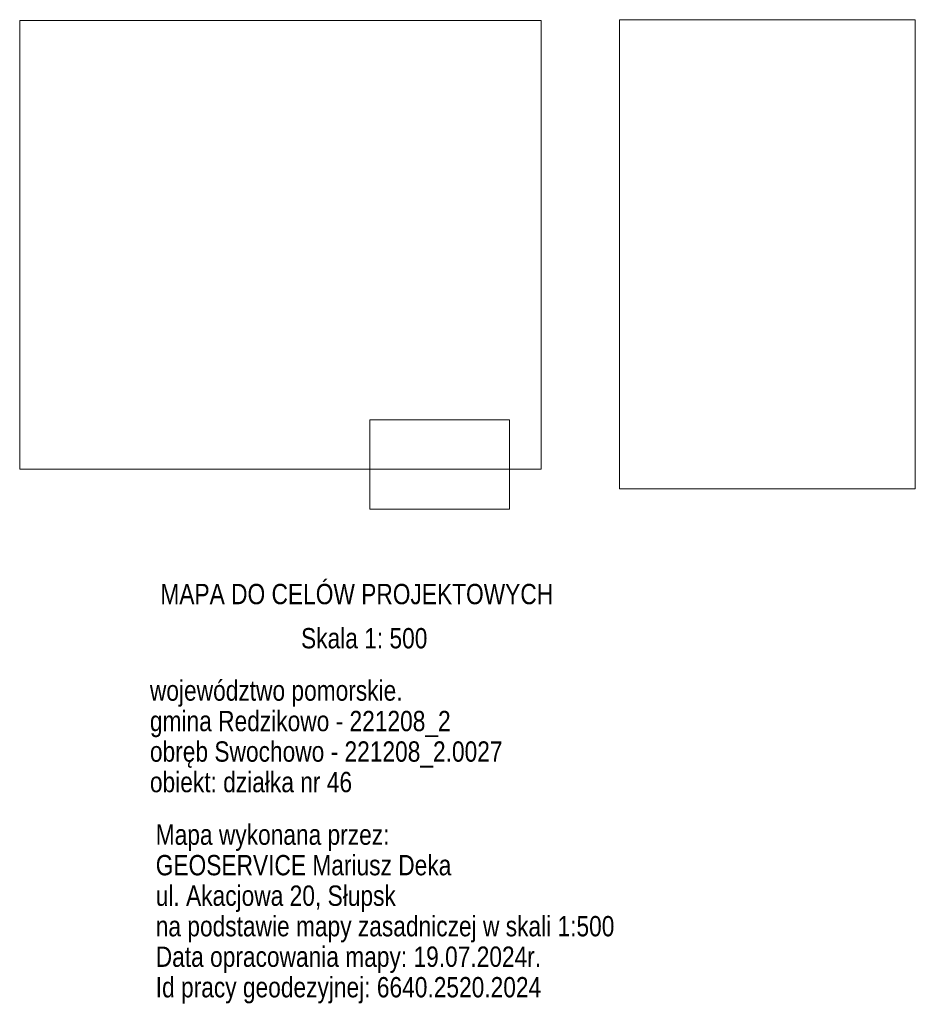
# Model space of a CAD drawing. Header units: metres. Extents: x 6439241 to 6439446, y 6043221 to 6043442.
# Tile 7 of 7: x 6439369 to 6439446, y 6043357 to 6043442. Entities that reach past the tile are written whole.
import ezdxf
from ezdxf.enums import TextEntityAlignment as Align

# ---------------------------------------------------------------- set-up
doc = ezdxf.new("R2010")
doc.units = ezdxf.units.M
doc.layers.get('0').update_dxf_attribs({"linetype": 'CONTINUOUS', "lineweight": 18})
doc.layers.add('AAA__MAPA_OPIS', color=7, linetype='CONTINUOUS', lineweight=18)
doc.styles.add('Arial', font='Arial.ttf')
picture_1 = doc.add_image_def('image3.png', size_in_pixel=(597, 948))
picture_2 = doc.add_image_def('image4.png', size_in_pixel=(876, 561))
picture_3 = doc.add_image_def('image5.png', size_in_pixel=(2118, 1823))

msp = doc.modelspace()

# ---------------------------------------------------------------- texts
at = {"layer": 'AAA__MAPA_OPIS', "style": 'Arial', "width": 0.8}
for s, p in [('MAPA DO CELÓW PROJEKTOWYCH', (6439380.951, 6043393.659)), ('Skala 1: 500', (6439393.051, 6043389.859)), ('województwo pomorskie.', (6439380.051, 6043385.359)), ('gmina Redzikowo - 221208_2', (6439380.051, 6043382.734)), ('obręb Swochowo - 221208_2.0027', (6439380.051, 6043380.109)), ('obiekt: działka nr 46', (6439380.051, 6043377.484)), ('Mapa wykonana przez:', (6439380.551, 6043372.959)), ('GEOSERVICE Mariusz Deka', (6439380.551, 6043370.334)), ('ul. Akacjowa 20, Słupsk', (6439380.551, 6043367.709)), ('na podstawie mapy zasadniczej w skali 1:500', (6439380.551, 6043365.084)), ('Data opracowania mapy: 19.07.2024r.', (6439380.551, 6043362.459)), ('Id pracy geodezyjnej: 6640.2520.2024', (6439380.551, 6043359.834))]:
    msp.add_text(s, height=1.75, dxfattribs=at).set_placement(p, align=Align.TOP_LEFT)

# ---------------------------------------------------------------- pictures from other files: only their frames are drawn
image = msp.add_image(picture_3, insert=(6439368.848, 6043403.523), size_in_units=(44.85, 38.6))
image.dxf.flags = 15
image = msp.add_image(picture_1, insert=(6439420.448, 6043401.848), size_in_units=(25.45, 40.35))
image.dxf.flags = 15
image = msp.add_image(picture_2, insert=(6439398.973, 6043400.073), size_in_units=(12, 7.7))
image.dxf.flags = 15

doc.saveas('drawing.dxf')
